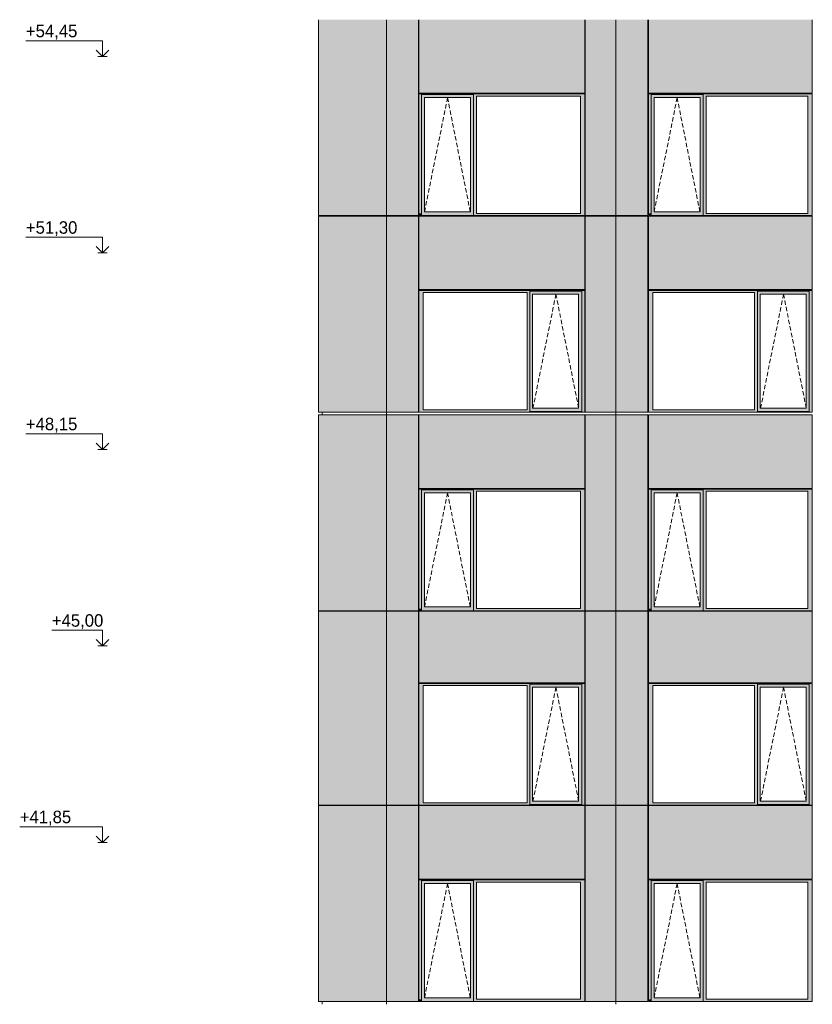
# Model space of a CAD drawing. Header units: millimetres. Extents: x 374857 to 755273, y -2664 to 302042.
# Tile 17 of 48: x 375702 to 388412, y 39254 to 55039. Entities that reach past the tile are written whole.
import ezdxf

# ---------------------------------------------------------------- set-up
doc = ezdxf.new("R2010")
doc.units = ezdxf.units.MM
doc.header["$MEASUREMENT"] = 0
doc.linetypes.add('OO_EOIAAY', pattern=[105.833361, 70.555568, -35.277793])
for name, color, linetype, lineweight in [('0_Ном._пера__1', 7, 'Continuous', 0), ('0_Ном._пера__120', 7, 'Continuous', 0), ('_0 фасадные панели-1_Ном._пера__1', 7, 'Continuous', 0), ('АР-Стены_внешние_.АР_Ном._пера__1', 7, 'Continuous', 0)]:
    doc.layers.add(name, color=color, linetype=linetype, lineweight=lineweight)
doc.layers.add('АР-Стены_внешние_.АР_Ном._пера__214', color=7, linetype='Continuous', lineweight=0, true_color=0xe2eaf1)
doc.styles.add('РЎР“Р•РќР•Р\xa0РР\xa0_РЎРўРР›Р¬_3', font='GOTHIC.TTF')

# ---------------------------------------------------------------- blocks, each defined once
blk = doc.blocks.new('Линейный Размер_2_2', base_point=(377029, 41850))
at = {"layer": '0_Ном._пера__120', "color": 7, "linetype": 'Continuous', "lineweight": 0}
for p, q in [((377029, 54700), (375801, 54700)), ((377029, 54450), (377029, 54700)), ((377029, 54450), (376929, 54550)), ((377129, 54550), (377029, 54450)), ((377029, 54450), (376954, 54450)), ((377029, 54450), (377104, 54450)), ((377029, 51550), (375801, 51550)), ((377029, 51300), (377029, 51550)), ((377029, 51300), (376929, 51400)), ((377129, 51400), (377029, 51300)), ((377029, 51300), (376954, 51300)), ((377029, 51300), (377104, 51300)), ((377029, 48400), (375801, 48400)), ((377029, 48150), (377029, 48400)), ((377029, 48150), (376929, 48250)), ((377029, 48150), (376954, 48150)), ((377129, 48250), (377029, 48150)), ((377029, 48150), (377104, 48150)), ((377029, 45250), (376217, 45250)), ((377029, 45000), (377029, 45250)), ((377029, 45000), (376929, 45100)), ((377029, 45000), (376954, 45000)), ((377129, 45100), (377029, 45000)), ((377029, 45000), (377104, 45000)), ((377029, 42100), (375702, 42100)), ((377029, 41850), (377029, 42100)), ((377029, 41850), (376929, 41950)), ((377029, 41850), (376954, 41850)), ((377129, 41950), (377029, 41850)), ((377029, 41850), (377104, 41850))]:
    blk.add_line(p, q, dxfattribs=at)
at = {"layer": '0_Ном._пера__120', "color": 7, "lineweight": 0, "char_height": 200, "attachment_point": 7, "style": 'РЎР“Р•РќР•Р\xa0РР\xa0_РЎРўРР›Р¬_3'}
for s, insert in [('\\A1;{\\pql;\\fCentury Gothic|b0|i0|c204|p0;\\W1.000000;+54,45}', (375801, 54720)), ('\\A1;{\\pql;\\fCentury Gothic|b0|i0|c204|p0;\\W1.000000;+51,30}', (375801, 51570)), ('\\A1;{\\pql;\\fCentury Gothic|b0|i0|c204|p0;\\W1.000000;+48,15}', (375801, 48420)), ('\\A1;{\\pql;\\fCentury Gothic|b0|i0|c204|p0;\\W1.000000;+45,00}', (376217, 45270)), ('\\A1;{\\pql;\\fCentury Gothic|b0|i0|c204|p0;\\W1.000000;+41,85}', (375702, 42120))]:
    blk.add_mtext(s, dxfattribs=dict(at, insert=insert))

msp = doc.modelspace()

# ---------------------------------------------------------------- hatches: boundary and pattern name
at = {"layer": '0_Ном._пера__1', "linetype": 'Continuous', "lineweight": 0, "true_color": 0x000000}
for points in [[(384761.655, 53848.606), (382104.268, 53848.606), (382104.268, 53813.606), (382147.024, 53813.606), (382147.024, 53838.606), (382978.756, 53838.606), (382978.756, 53813.606), (383026.992, 53813.606), (384692.444, 53813.606), (384761.655, 53813.606)], [(382147.024, 53838.606), (382147.024, 53788.606), (382192.718, 53788.606), (382929.319, 53788.606), (382978.756, 53788.606), (382978.756, 53838.606)], [(388411.654, 53848.606), (385786.321, 53848.606), (385786.321, 53813.606), (385829.077, 53813.606), (385829.077, 53838.606), (386660.808, 53838.606), (386660.808, 53813.606), (386709.044, 53813.606), (388342.443, 53813.606), (388411.654, 53813.606)], [(385829.077, 53838.606), (385829.077, 53788.606), (385874.77, 53788.606), (386611.372, 53788.606), (386660.808, 53788.606), (386660.808, 53838.606)], [(382147.024, 51933.606), (382147.024, 53813.606), (382104.268, 53813.606), (382104.268, 51933.606)], [(382147.024, 53788.606), (382147.024, 51958.606), (382192.718, 51958.606), (382192.718, 53788.606)], [(382978.756, 53788.606), (382930.068, 53788.606), (382930.068, 51958.606), (382978.756, 51958.606)], [(382978.756, 53813.606), (382978.756, 51933.606), (383026.992, 51933.606), (383026.992, 53813.606)], [(384692.444, 51933.606), (384761.655, 51933.606), (384761.655, 53813.606), (384692.444, 53813.606)], [(385829.077, 51933.606), (385829.077, 53813.606), (385786.321, 53813.606), (385786.321, 51933.606)], [(385829.077, 53788.606), (385829.077, 51958.606), (385874.77, 51958.606), (385874.77, 53788.606)], [(386660.808, 53788.606), (386612.12, 53788.606), (386612.12, 51958.606), (386660.808, 51958.606)], [(386660.808, 53813.606), (386660.808, 51933.606), (386709.044, 51933.606), (386709.044, 53813.606)], [(388342.443, 51933.606), (388411.654, 51933.606), (388411.654, 53813.606), (388342.443, 53813.606)], [(382104.268, 51933.606), (382104.268, 51898.606), (382112.719, 51898.606), (382147.024, 51898.606), (382147.024, 51933.606)], [(382147.024, 51958.606), (382147.024, 51898.606), (382978.756, 51898.606), (382978.756, 51958.606), (382929.319, 51958.606), (382192.718, 51958.606)], [(382978.756, 51933.606), (382978.756, 51898.606), (384751.78, 51898.606), (384761.655, 51898.606), (384761.655, 51933.606), (384692.444, 51933.606), (383026.992, 51933.606)], [(385786.321, 51933.606), (385786.321, 51898.606), (385794.772, 51898.606), (385829.077, 51898.606), (385829.077, 51933.606)], [(385829.077, 51958.606), (385829.077, 51898.606), (386660.808, 51898.606), (386660.808, 51958.606), (386611.372, 51958.606), (385874.77, 51958.606)], [(386660.808, 51933.606), (386660.808, 51898.606), (388401.778, 51898.606), (388411.654, 51898.606), (388411.654, 51933.606), (388342.443, 51933.606), (386709.044, 51933.606)], [(384761.655, 50698.606), (382104.268, 50698.606), (382104.268, 50663.606), (382171.742, 50663.606), (383837.195, 50663.606), (383881.687, 50663.606), (383881.687, 50688.606), (384713.419, 50688.606), (384713.419, 50663.606), (384761.655, 50663.606)], [(383881.687, 50688.606), (383881.687, 50638.606), (383927.381, 50638.606), (384663.983, 50638.606), (384713.419, 50638.606), (384713.419, 50688.606)], [(388411.654, 50698.606), (385786.321, 50698.606), (385786.321, 50663.606), (385853.795, 50663.606), (387487.193, 50663.606), (387531.686, 50663.606), (387531.686, 50688.606), (388363.418, 50688.606), (388363.418, 50663.606), (388411.654, 50663.606)], [(387531.686, 50688.606), (387531.686, 50638.606), (387577.379, 50638.606), (388313.981, 50638.606), (388363.418, 50638.606), (388363.418, 50688.606)], [(382171.742, 50663.606), (382104.268, 50663.606), (382104.268, 48783.606), (382171.742, 48783.606)], [(383881.687, 50663.606), (383837.195, 50663.606), (383837.195, 48783.606), (383881.687, 48783.606)], [(383881.687, 50638.606), (383881.687, 48808.606), (383927.381, 48808.606), (383927.381, 50638.606)], [(384713.419, 50638.606), (384664.731, 50638.606), (384664.731, 48808.606), (384713.419, 48808.606)], [(384713.419, 48783.606), (384761.655, 48783.606), (384761.655, 50663.606), (384713.419, 50663.606)], [(385853.795, 50663.606), (385786.321, 50663.606), (385786.321, 48783.606), (385853.795, 48783.606)], [(387531.686, 50663.606), (387487.193, 50663.606), (387487.193, 48783.606), (387531.686, 48783.606)], [(387531.686, 50638.606), (387531.686, 48808.606), (387577.379, 48808.606), (387577.379, 50638.606)], [(388363.418, 50638.606), (388314.73, 50638.606), (388314.73, 48808.606), (388363.418, 48808.606)], [(388363.418, 48783.606), (388411.654, 48783.606), (388411.654, 50663.606), (388363.418, 50663.606)], [(382104.268, 48783.606), (382104.268, 48748.606), (384761.655, 48748.606), (384761.655, 48783.606), (384713.419, 48783.606), (384713.419, 48758.606), (383881.687, 48758.606), (383881.687, 48783.606), (383837.195, 48783.606), (382171.742, 48783.606)], [(383927.381, 48808.606), (383881.687, 48808.606), (383881.687, 48758.606), (384713.419, 48758.606), (384713.419, 48808.606), (384663.983, 48808.606)], [(385786.321, 48783.606), (385786.321, 48748.606), (388411.654, 48748.606), (388411.654, 48783.606), (388363.418, 48783.606), (388363.418, 48758.606), (387531.686, 48758.606), (387531.686, 48783.606), (387487.193, 48783.606), (385853.795, 48783.606)], [(387577.379, 48808.606), (387531.686, 48808.606), (387531.686, 48758.606), (388363.418, 48758.606), (388363.418, 48808.606), (388313.981, 48808.606)], [(384761.655, 47513.683), (382104.268, 47513.683), (382104.268, 47478.683), (382147.024, 47478.683), (382147.024, 47503.683), (382978.756, 47503.683), (382978.756, 47478.683), (383026.992, 47478.683), (384692.444, 47478.683), (384761.655, 47478.683)], [(388411.654, 47513.683), (385786.321, 47513.683), (385786.321, 47478.683), (385829.077, 47478.683), (385829.077, 47503.683), (386660.808, 47503.683), (386660.808, 47478.683), (386709.044, 47478.683), (388342.443, 47478.683), (388411.654, 47478.683)], [(382147.024, 45598.683), (382147.024, 47478.683), (382104.268, 47478.683), (382104.268, 45598.683)], [(382147.024, 47503.683), (382147.024, 47453.683), (382192.718, 47453.683), (382929.319, 47453.683), (382978.756, 47453.683), (382978.756, 47503.683)], [(382147.024, 47453.683), (382147.024, 45623.683), (382192.718, 45623.683), (382192.718, 47453.683)], [(382978.756, 47453.683), (382930.068, 47453.683), (382930.068, 45623.683), (382978.756, 45623.683)], [(382978.756, 47478.683), (382978.756, 45598.683), (383026.992, 45598.683), (383026.992, 47478.683)], [(384692.444, 45598.683), (384761.655, 45598.683), (384761.655, 47478.683), (384692.444, 47478.683)], [(385829.077, 45598.683), (385829.077, 47478.683), (385786.321, 47478.683), (385786.321, 45598.683)], [(385829.077, 47503.683), (385829.077, 47453.683), (385874.77, 47453.683), (386611.372, 47453.683), (386660.808, 47453.683), (386660.808, 47503.683)], [(385829.077, 47453.683), (385829.077, 45623.683), (385874.77, 45623.683), (385874.77, 47453.683)], [(386660.808, 47453.683), (386612.12, 47453.683), (386612.12, 45623.683), (386660.808, 45623.683)], [(386660.808, 47478.683), (386660.808, 45598.683), (386709.044, 45598.683), (386709.044, 47478.683)], [(388342.443, 45598.683), (388411.654, 45598.683), (388411.654, 47478.683), (388342.443, 47478.683)], [(382147.024, 45623.683), (382147.024, 45563.683), (382978.756, 45563.683), (382978.756, 45623.683), (382929.319, 45623.683), (382192.718, 45623.683)], [(385829.077, 45623.683), (385829.077, 45563.683), (386660.808, 45563.683), (386660.808, 45623.683), (386611.372, 45623.683), (385874.77, 45623.683)], [(382104.268, 45598.683), (382104.268, 45563.683), (382112.719, 45563.683), (382147.024, 45563.683), (382147.024, 45598.683)], [(382978.756, 45598.683), (382978.756, 45563.683), (384751.78, 45563.683), (384761.655, 45563.683), (384761.655, 45598.683), (384692.444, 45598.683), (383026.992, 45598.683)], [(385786.321, 45598.683), (385786.321, 45563.683), (385794.772, 45563.683), (385829.077, 45563.683), (385829.077, 45598.683)], [(386660.808, 45598.683), (386660.808, 45563.683), (388401.778, 45563.683), (388411.654, 45563.683), (388411.654, 45598.683), (388342.443, 45598.683), (386709.044, 45598.683)], [(382104.268, 44363.676), (382171.742, 44363.676), (383837.195, 44363.676), (383881.687, 44363.676), (383881.687, 44388.676), (384713.419, 44388.676), (384713.419, 44363.676), (384761.655, 44363.676), (384761.655, 44398.676), (382104.268, 44398.676)], [(382171.743, 42483.676), (382171.743, 44363.676), (382104.268, 44363.676), (382104.268, 42483.676)], [(383881.687, 44363.676), (383837.195, 44363.676), (383837.195, 42483.676), (383881.687, 42483.676)], [(383881.687, 44388.676), (383881.687, 44338.676), (383927.381, 44338.676), (384663.983, 44338.676), (384713.419, 44338.676), (384713.419, 44388.676)], [(384713.419, 42483.676), (384761.655, 42483.676), (384761.655, 44363.676), (384713.419, 44363.676)], [(385786.321, 44363.676), (385853.795, 44363.676), (387487.193, 44363.676), (387531.686, 44363.676), (387531.686, 44388.676), (388363.418, 44388.676), (388363.418, 44363.676), (388411.654, 44363.676), (388411.654, 44398.676), (385786.321, 44398.676)], [(385853.795, 42483.676), (385853.795, 44363.676), (385786.321, 44363.676), (385786.321, 42483.676)], [(387531.686, 44363.676), (387487.193, 44363.676), (387487.193, 42483.676), (387531.686, 42483.676)], [(387531.686, 44388.676), (387531.686, 44338.676), (387577.379, 44338.676), (388313.981, 44338.676), (388363.418, 44338.676), (388363.418, 44388.676)], [(388363.418, 42483.676), (388411.654, 42483.676), (388411.654, 44363.676), (388363.418, 44363.676)], [(383881.687, 44338.676), (383881.687, 42508.676), (383927.381, 42508.676), (383927.381, 44338.676)], [(384713.419, 44338.676), (384664.731, 44338.676), (384664.731, 42508.676), (384713.419, 42508.676)], [(387531.686, 44338.676), (387531.686, 42508.676), (387577.379, 42508.676), (387577.379, 44338.676)], [(388363.418, 44338.676), (388314.73, 44338.676), (388314.73, 42508.676), (388363.418, 42508.676)], [(382171.742, 42483.676), (382104.268, 42483.676), (382104.268, 42448.676), (384761.655, 42448.676), (384761.655, 42483.676), (384713.419, 42483.676), (384713.419, 42458.676), (383881.687, 42458.676), (383881.687, 42483.676), (383837.195, 42483.676)], [(383881.687, 42508.676), (383881.687, 42458.676), (384713.419, 42458.676), (384713.419, 42508.676), (384663.983, 42508.676), (383927.381, 42508.676)], [(385853.795, 42483.676), (385786.321, 42483.676), (385786.321, 42448.676), (388411.654, 42448.676), (388411.654, 42483.676), (388363.418, 42483.676), (388363.418, 42458.676), (387531.686, 42458.676), (387531.686, 42483.676), (387487.193, 42483.676)], [(387531.686, 42508.676), (387531.686, 42458.676), (388363.418, 42458.676), (388363.418, 42508.676), (388313.981, 42508.676), (387577.379, 42508.676)], [(384761.655, 41248.676), (382104.268, 41248.676), (382104.268, 41213.676), (382147.024, 41213.676), (382147.024, 41238.676), (382978.756, 41238.676), (382978.756, 41213.676), (383026.992, 41213.676), (384692.444, 41213.676), (384761.655, 41213.676)], [(382147.024, 39333.676), (382147.024, 41213.676), (382104.268, 41213.676), (382104.268, 39333.676)], [(382147.024, 41238.676), (382147.024, 41188.676), (382192.718, 41188.676), (382929.319, 41188.676), (382978.756, 41188.676), (382978.756, 41238.676)], [(382978.756, 41213.676), (382978.756, 39333.676), (383026.992, 39333.676), (383026.992, 41213.676)], [(384692.444, 39333.676), (384761.655, 39333.676), (384761.655, 41213.676), (384692.444, 41213.676)], [(388411.654, 41248.676), (385786.321, 41248.676), (385786.321, 41213.676), (385829.077, 41213.676), (385829.077, 41238.676), (386660.808, 41238.676), (386660.808, 41213.676), (386709.044, 41213.676), (388342.443, 41213.676), (388411.654, 41213.676)], [(385829.077, 39333.676), (385829.077, 41213.676), (385786.321, 41213.676), (385786.321, 39333.676)], [(385829.077, 41238.676), (385829.077, 41188.676), (385874.77, 41188.676), (386611.372, 41188.676), (386660.808, 41188.676), (386660.808, 41238.676)], [(386660.808, 41213.676), (386660.808, 39333.676), (386709.044, 39333.676), (386709.044, 41213.676)], [(388342.443, 39333.676), (388411.654, 39333.676), (388411.654, 41213.676), (388342.443, 41213.676)], [(382147.024, 41188.676), (382147.024, 39358.676), (382192.718, 39358.676), (382192.718, 41188.676)], [(382978.756, 41188.676), (382930.068, 41188.676), (382930.068, 39358.676), (382978.756, 39358.676)], [(385829.077, 41188.676), (385829.077, 39358.676), (385874.77, 39358.676), (385874.77, 41188.676)], [(386660.808, 41188.676), (386612.12, 41188.676), (386612.12, 39358.676), (386660.808, 39358.676)], [(382104.268, 39333.676), (382104.268, 39298.676), (382112.719, 39298.676), (382147.024, 39298.676), (382147.024, 39333.676)], [(382147.024, 39358.676), (382147.024, 39298.676), (382978.756, 39298.676), (382978.756, 39358.676), (382929.319, 39358.676), (382192.718, 39358.676)], [(382978.756, 39333.676), (382978.756, 39298.676), (384751.78, 39298.676), (384761.655, 39298.676), (384761.655, 39333.676), (384692.444, 39333.676), (383026.992, 39333.676)], [(385786.321, 39333.676), (385786.321, 39298.676), (385794.772, 39298.676), (385829.077, 39298.676), (385829.077, 39333.676)], [(385829.077, 39358.676), (385829.077, 39298.676), (386660.808, 39298.676), (386660.808, 39358.676), (386611.372, 39358.676), (385874.77, 39358.676)], [(386660.808, 39333.676), (386660.808, 39298.676), (388401.778, 39298.676), (388411.654, 39298.676), (388411.654, 39333.676), (388342.443, 39333.676), (386709.044, 39333.676)]]:
    msp.add_hatch(color=18, dxfattribs=at).paths.add_polyline_path(points)
at = {"layer": 'АР-Стены_внешние_.АР_Ном._пера__214', "linetype": 'Continuous', "lineweight": 0, "true_color": 0xe5e8eb}
for points in [[(380491.11, 51898.606), (381581.352, 51898.606), (381581.352, 55038.53), (380491.11, 55038.53)], [(381581.353, 55038.606), (381581.353, 51898.606), (382094.268, 51898.606), (382094.268, 55038.606)], [(384761.654, 55038.606), (382104.268, 55038.606), (382104.268, 53858.606), (384761.654, 53858.606)], [(384771.655, 55038.53), (384771.655, 51898.606), (385263.405, 51898.606), (385263.405, 55038.53)], [(385263.406, 55038.53), (385263.406, 51898.606), (385776.321, 51898.606), (385776.321, 55038.53)], [(388411.653, 55038.606), (385786.321, 55038.606), (385786.321, 53858.606), (388411.653, 53858.606)], [(380491.11, 48748.606), (382094.268, 48748.606), (382094.268, 51888.606), (380491.11, 51888.606)], [(381581.353, 48748.606), (382094.268, 48748.606), (382094.268, 51888.606), (381581.353, 51888.606)], [(382104.268, 51888.606), (382104.268, 50713.182), (384761.655, 50713.182), (384761.655, 51888.606)], [(384771.655, 51888.606), (384771.655, 48748.606), (385263.405, 48748.606), (385263.405, 51888.606)], [(385263.406, 48748.606), (385776.321, 48748.606), (385776.321, 51888.606), (385263.406, 51888.606)], [(385786.321, 51888.606), (385786.321, 50713.182), (388411.654, 50713.182), (388411.654, 51888.606)], [(380491.11, 45563.683), (381581.352, 45563.683), (381581.352, 48703.606), (380491.11, 48703.606)], [(381581.353, 48703.683), (381581.353, 45563.683), (382094.268, 45563.683), (382094.268, 48703.683)], [(384761.654, 48703.683), (382104.268, 48703.683), (382104.268, 47523.683), (384761.654, 47523.683)], [(384771.655, 48703.606), (384771.655, 45563.683), (385263.405, 45563.683), (385263.405, 48703.606)], [(385263.406, 48703.606), (385263.406, 45563.683), (385776.321, 45563.683), (385776.321, 48703.606)], [(388411.653, 48703.683), (385786.321, 48703.683), (385786.321, 47523.683), (388411.653, 47523.683)], [(380491.11, 42448.676), (381581.352, 42448.676), (381581.352, 45553.683), (380491.11, 45553.683)], [(381581.353, 45553.683), (381581.353, 42448.676), (382094.272, 42448.676), (382094.272, 45553.683)], [(382104.268, 44408.676), (384761.654, 44408.676), (384761.654, 45553.683), (382104.268, 45553.683)], [(384771.655, 45553.683), (384771.655, 42448.676), (385263.405, 42448.676), (385263.405, 45553.683)], [(385263.406, 45553.683), (385263.406, 42448.676), (385776.325, 42448.676), (385776.325, 45553.683)], [(385786.321, 44408.676), (388411.653, 44408.676), (388411.653, 45553.683), (385786.321, 45553.683)], [(380491.11, 39298.676), (381581.352, 39298.676), (381581.352, 42438.599), (380491.11, 42438.599)], [(381581.353, 42438.676), (381581.353, 39298.676), (382094.268, 39298.676), (382094.268, 42438.676)], [(384761.654, 42438.676), (382104.268, 42438.676), (382104.268, 41258.676), (384761.654, 41258.676)], [(384771.655, 42438.599), (384771.655, 39298.676), (385263.405, 39298.676), (385263.405, 42438.599)], [(385263.406, 42438.599), (385263.406, 39298.676), (385776.321, 39298.676), (385776.321, 42438.599)], [(388411.653, 42438.676), (385786.321, 42438.676), (385786.321, 41258.676), (388411.653, 41258.676)]]:
    msp.add_hatch(color=254, dxfattribs=at).paths.add_polyline_path(points)

# ---------------------------------------------------------------- linework, layer by layer
at = {"layer": '0_Ном._пера__120', "color": 7, "linetype": 'OO_EOIAAY', "lineweight": 0}
for p, q in [((382562.487, 53788.606), (382193.466, 51958.606)), ((382926.711, 51958.606), (382562.487, 53788.606)), ((386244.539, 53788.606), (385875.519, 51958.606)), ((386608.763, 51958.606), (386244.539, 53788.606)), ((384300.507, 50638.606), (383931.486, 48808.606)), ((384664.731, 48808.606), (384300.507, 50638.606)), ((387950.506, 50638.606), (387581.485, 48808.606)), ((388314.73, 48808.606), (387950.506, 50638.606)), ((382562.487, 47453.683), (382193.466, 45623.683)), ((382926.711, 45623.683), (382562.487, 47453.683)), ((386244.539, 47453.683), (385875.519, 45623.683)), ((386608.763, 45623.683), (386244.539, 47453.683)), ((384300.507, 44338.676), (383931.486, 42508.676)), ((384664.731, 42508.676), (384300.507, 44338.676)), ((387950.506, 44338.676), (387581.485, 42508.676)), ((388314.73, 42508.676), (387950.506, 44338.676)), ((382562.487, 41188.676), (382193.466, 39358.676)), ((382926.711, 39358.676), (382562.487, 41188.676)), ((386244.539, 41188.676), (385875.519, 39358.676)), ((386608.763, 39358.676), (386244.539, 41188.676))]:
    msp.add_line(p, q, dxfattribs=at)
at = {"layer": '_0 фасадные панели-1_Ном._пера__1', "color": 7, "linetype": 'Continuous', "lineweight": 0}
for p, q in [((380491.11, 55038.53), (380491.11, 51898.606)), ((381581.352, 51898.606), (381581.352, 55038.53)), ((382104.268, 53858.606), (382104.268, 55038.606)), ((384761.654, 53858.606), (384761.654, 55038.606)), ((385263.405, 51898.606), (385263.405, 55038.53)), ((385263.405, 55038.53), (385263.405, 51898.606)), ((385786.321, 53858.606), (385786.321, 55038.606)), ((388411.653, 53858.606), (388411.653, 55038.606)), ((382094.268, 51898.606), (380491.11, 51898.606)), ((380491.11, 51888.606), (380491.11, 48748.606)), ((382094.268, 51888.606), (380491.11, 51888.606)), ((381581.353, 48703.606), (381581.353, 51898.606)), ((382094.268, 48748.606), (382094.268, 51888.606)), ((384751.78, 51898.606), (382104.268, 51898.606)), ((382104.268, 50713.182), (382104.268, 51888.606)), ((384761.655, 51888.606), (382104.268, 51888.606)), ((384754.168, 51898.606), (384761.654, 51898.606)), ((384761.655, 50713.182), (384761.655, 51888.606)), ((385263.404, 51898.606), (384771.655, 51898.606)), ((385263.405, 51888.606), (384771.655, 51888.606)), ((384771.655, 48748.606), (384771.655, 51888.606)), ((385263.405, 51893.678), (385263.405, 48748.606)), ((385776.321, 51898.606), (385263.406, 51898.606)), ((385263.406, 48748.606), (385263.406, 51893.678)), ((385776.321, 51888.606), (385263.406, 51888.606)), ((385776.321, 48748.606), (385776.321, 51888.606)), ((388401.778, 51898.606), (385786.321, 51898.606)), ((385786.321, 50713.182), (385786.321, 51888.606)), ((388411.654, 51888.606), (385786.321, 51888.606)), ((388404.167, 51898.606), (388411.653, 51898.606)), ((388411.654, 50713.182), (388411.654, 51888.606)), ((384761.655, 50713.182), (382104.268, 50713.182)), ((388411.654, 50713.182), (385786.321, 50713.182)), ((382094.268, 48748.606), (380491.11, 48748.606)), ((382094.268, 48703.683), (380491.11, 48703.683)), ((380491.11, 48703.606), (380491.11, 45563.683)), ((381581.352, 45563.683), (381581.352, 48703.606)), ((381748.31, 48748.606), (381581.353, 48748.606)), ((382094.268, 48703.683), (381581.353, 48703.683)), ((382094.268, 48748.606), (381748.31, 48748.606)), ((384761.655, 48703.683), (382104.268, 48703.683)), ((382104.268, 47523.683), (382104.268, 48703.683)), ((384761.654, 47523.683), (384761.654, 48703.683)), ((385263.405, 48748.606), (384771.655, 48748.606)), ((385261.668, 48703.683), (384771.655, 48703.683)), ((385263.405, 45563.683), (385263.405, 48703.606)), ((385263.405, 48703.606), (385263.405, 45563.683)), ((385430.362, 48748.606), (385263.406, 48748.606)), ((385776.321, 48703.683), (385263.406, 48703.683)), ((385776.321, 48748.606), (385430.362, 48748.606)), ((388411.654, 48703.683), (385786.321, 48703.683)), ((385786.321, 47523.683), (385786.321, 48703.683)), ((388411.653, 47523.683), (388411.653, 48703.683)), ((382094.268, 45563.683), (380491.11, 45563.683)), ((382094.272, 45553.683), (380491.11, 45553.683)), ((380491.11, 45553.683), (380491.11, 42448.676)), ((382094.268, 45553.683), (380491.11, 45553.683)), ((381581.352, 42448.676), (381581.352, 45553.683)), ((384751.78, 45563.683), (382104.268, 45563.683)), ((382104.268, 44408.676), (382104.268, 45553.683)), ((384761.655, 45553.683), (382104.268, 45553.683)), ((384761.654, 45553.683), (382104.268, 45553.683)), ((384754.168, 45563.683), (384761.654, 45563.683)), ((384761.654, 44408.676), (384761.654, 45553.683)), ((385263.404, 45563.683), (384771.655, 45563.683)), ((385263.405, 45553.683), (384771.655, 45553.683)), ((384771.658, 42448.676), (384771.658, 45553.683)), ((385263.405, 45553.683), (384771.659, 45553.683)), ((385263.405, 42448.676), (385263.405, 45553.683)), ((385263.405, 45553.683), (385263.405, 42448.676)), ((385776.321, 45563.683), (385263.406, 45563.683)), ((385776.325, 45553.683), (385263.406, 45553.683)), ((385776.321, 45553.683), (385263.406, 45553.683)), ((388401.778, 45563.683), (385786.321, 45563.683)), ((385786.321, 44408.676), (385786.321, 45553.683)), ((388411.654, 45553.683), (385786.321, 45553.683)), ((388411.653, 45553.683), (385786.321, 45553.683)), ((388404.167, 45563.683), (388411.653, 45563.683)), ((388411.653, 44408.676), (388411.653, 45553.683)), ((382094.272, 42448.676), (380491.11, 42448.676)), ((382094.268, 42438.676), (380491.11, 42438.676)), ((380491.11, 42438.599), (380491.11, 39298.676)), ((381581.352, 39298.676), (381581.352, 42438.599)), ((382094.268, 42438.676), (381581.353, 42438.676)), ((384761.655, 42438.676), (382104.268, 42438.676)), ((382104.268, 41258.676), (382104.268, 42438.676)), ((384754.168, 42448.676), (384761.654, 42448.676)), ((384754.168, 42448.676), (384761.654, 42448.676)), ((384761.654, 41258.676), (384761.654, 42438.676)), ((385263.405, 42448.676), (384771.655, 42448.676)), ((385261.668, 42438.676), (384771.655, 42438.676)), ((385776.325, 42448.676), (385263.405, 42448.676)), ((385263.405, 39298.676), (385263.405, 42438.599)), ((385263.405, 42438.599), (385263.405, 39298.676)), ((385776.321, 42438.676), (385263.406, 42438.676)), ((388411.654, 42438.676), (385786.321, 42438.676)), ((385786.321, 41258.676), (385786.321, 42438.676)), ((388404.167, 42448.676), (388411.653, 42448.676)), ((388404.167, 42448.676), (388411.653, 42448.676)), ((388411.653, 41258.676), (388411.653, 42438.676)), ((382094.272, 39298.676), (380489.875, 39298.676)), ((382094.268, 39298.676), (380491.11, 39298.676)), ((384751.78, 39298.676), (382104.268, 39298.676)), ((384761.654, 39298.487), (382104.268, 39298.487)), ((384754.168, 39298.676), (384761.654, 39298.676)), ((385263.404, 39298.676), (384771.655, 39298.676)), ((385263.405, 39298.676), (384771.659, 39298.676)), ((385775.977, 39298.676), (385263.405, 39298.676)), ((385776.321, 39298.676), (385263.406, 39298.676)), ((388401.778, 39298.676), (385786.321, 39298.676)), ((388411.653, 39298.487), (385786.321, 39298.487)), ((388404.167, 39298.676), (388411.653, 39298.676))]:
    msp.add_line(p, q, dxfattribs=at)
at = {"layer": 'АР-Стены_внешние_.АР_Ном._пера__1', "color": 7, "linetype": 'Continuous', "lineweight": 0}
for p, q in [((382094.268, 55038.606), (382094.268, 51898.606)), ((384771.655, 51898.606), (384771.655, 55038.53)), ((385776.321, 55038.53), (385776.321, 51898.606)), ((384761.654, 53858.606), (382104.268, 53858.606)), ((384761.655, 53848.606), (382104.268, 53848.606)), ((382104.268, 53848.606), (382104.268, 53813.606)), ((382147.024, 53838.606), (382978.756, 53838.606)), ((382147.024, 53813.606), (382147.024, 53838.606)), ((382978.756, 53788.606), (382978.756, 53838.606)), ((384761.655, 53813.606), (384761.655, 53848.606)), ((388411.653, 53858.606), (385786.321, 53858.606)), ((388411.654, 53848.606), (385786.321, 53848.606)), ((385786.321, 53848.606), (385786.321, 53813.606)), ((385829.077, 53838.606), (386660.808, 53838.606)), ((385829.077, 53813.606), (385829.077, 53838.606)), ((386660.808, 53788.606), (386660.808, 53838.606)), ((388411.654, 53813.606), (388411.654, 53848.606)), ((382104.268, 53813.606), (382104.268, 51933.606)), ((382147.024, 53813.606), (382147.024, 51933.606)), ((382192.718, 51958.606), (382192.718, 53788.606)), ((382192.718, 53788.606), (382193.466, 53788.606)), ((382930.068, 53788.606), (382193.466, 53788.606)), ((382930.068, 51958.606), (382930.068, 53788.606)), ((382978.756, 51958.606), (382978.756, 53788.606)), ((383026.992, 51933.606), (383026.992, 53813.606)), ((383026.992, 53813.606), (384692.444, 53813.606)), ((384692.444, 53813.606), (384692.444, 51933.606)), ((384761.655, 51933.606), (384761.655, 53813.606)), ((385786.321, 53813.606), (385786.321, 51933.606)), ((385829.077, 53813.606), (385829.077, 51933.606)), ((385874.77, 51958.606), (385874.77, 53788.606)), ((385874.77, 53788.606), (385875.519, 53788.606)), ((386612.12, 53788.606), (385875.519, 53788.606)), ((386612.12, 51958.606), (386612.12, 53788.606)), ((386660.808, 51958.606), (386660.808, 53788.606)), ((386709.044, 51933.606), (386709.044, 53813.606)), ((386709.044, 53813.606), (388342.443, 53813.606)), ((388342.443, 53813.606), (388342.443, 51933.606)), ((388411.654, 51933.606), (388411.654, 53813.606)), ((382104.268, 51933.606), (382104.268, 51898.606)), ((382147.024, 51933.606), (382147.024, 51898.606)), ((382193.466, 51958.606), (382192.718, 51958.606)), ((382193.466, 51958.606), (382930.068, 51958.606)), ((382978.756, 51898.606), (382978.756, 51958.606)), ((384692.444, 51933.606), (383026.992, 51933.606)), ((384761.655, 51898.606), (384761.655, 51933.606)), ((385786.321, 51933.606), (385786.321, 51898.606)), ((385829.077, 51933.606), (385829.077, 51898.606)), ((385875.519, 51958.606), (385874.77, 51958.606)), ((385875.519, 51958.606), (386612.12, 51958.606)), ((386660.808, 51898.606), (386660.808, 51958.606)), ((388342.443, 51933.606), (386709.044, 51933.606)), ((388411.654, 51898.606), (388411.654, 51933.606)), ((380552.921, 51898.606), (380552.921, 51888.606)), ((384721.937, 51898.606), (384761.655, 51898.606)), ((385263.406, 51898.606), (385263.406, 51893.678)), ((388371.936, 51898.606), (388411.654, 51898.606)), ((382104.268, 50698.606), (384761.655, 50698.606)), ((382104.268, 50698.606), (382104.268, 48748.606)), ((384713.419, 50688.606), (383881.687, 50688.606)), ((383881.687, 50688.606), (383881.687, 50663.606)), ((384713.419, 50688.606), (384713.419, 50638.606)), ((384761.655, 50698.606), (384761.655, 50663.606)), ((385786.321, 50698.606), (388411.654, 50698.606)), ((385786.321, 50698.606), (385786.321, 48748.606)), ((388363.418, 50688.606), (387531.686, 50688.606)), ((387531.686, 50688.606), (387531.686, 50663.606)), ((388363.418, 50688.606), (388363.418, 50638.606)), ((388411.654, 50698.606), (388411.654, 50663.606)), ((382171.743, 50663.606), (382171.743, 48783.606)), ((383837.195, 50663.606), (382171.743, 50663.606)), ((383837.195, 48783.606), (383837.195, 50663.606)), ((383881.687, 50663.606), (383881.687, 48783.606)), ((383927.381, 50638.606), (383927.381, 48808.606)), ((383928.129, 50638.606), (383927.381, 50638.606)), ((383928.129, 50638.606), (384664.731, 50638.606)), ((384664.731, 50638.606), (384664.731, 48808.606)), ((384713.419, 50638.606), (384713.419, 48808.606)), ((384761.655, 50663.606), (384761.655, 48783.606)), ((385853.795, 50663.606), (385853.795, 48783.606)), ((387487.193, 50663.606), (385853.795, 50663.606)), ((387487.193, 48783.606), (387487.193, 50663.606)), ((387531.686, 50663.606), (387531.686, 48783.606)), ((387577.379, 50638.606), (387577.379, 48808.606)), ((387578.128, 50638.606), (387577.379, 50638.606)), ((387578.128, 50638.606), (388314.73, 50638.606)), ((388314.73, 50638.606), (388314.73, 48808.606)), ((388363.418, 50638.606), (388363.418, 48808.606)), ((388411.654, 50663.606), (388411.654, 48783.606)), ((382171.743, 48783.606), (383837.195, 48783.606)), ((383881.687, 48783.606), (383881.687, 48758.606)), ((383927.381, 48808.606), (383928.129, 48808.606)), ((384664.731, 48808.606), (383928.129, 48808.606)), ((384713.419, 48808.606), (384713.419, 48758.606)), ((384761.655, 48783.606), (384761.655, 48748.606)), ((385853.795, 48783.606), (387487.193, 48783.606)), ((387531.686, 48783.606), (387531.686, 48758.606)), ((387577.379, 48808.606), (387578.128, 48808.606)), ((388314.73, 48808.606), (387578.128, 48808.606)), ((388363.418, 48808.606), (388363.418, 48758.606)), ((388411.654, 48783.606), (388411.654, 48748.606)), ((380552.921, 48748.606), (380552.921, 48703.606)), ((382094.268, 48703.683), (382094.268, 45563.683)), ((384761.655, 48748.606), (382104.268, 48748.606)), ((383881.687, 48758.606), (384713.419, 48758.606)), ((384771.655, 45563.683), (384771.655, 48703.606)), ((385263.405, 48703.606), (385263.405, 48748.606)), ((385776.321, 48703.606), (385776.321, 45563.683)), ((388411.654, 48748.606), (385786.321, 48748.606)), ((387531.686, 48758.606), (388363.418, 48758.606)), ((384761.654, 47523.683), (382104.268, 47523.683)), ((384761.655, 47513.683), (382104.268, 47513.683)), ((382104.268, 47513.683), (382104.268, 47478.683)), ((384761.655, 47478.683), (384761.655, 47513.683)), ((388411.653, 47523.683), (385786.321, 47523.683)), ((388411.654, 47513.683), (385786.321, 47513.683)), ((385786.321, 47513.683), (385786.321, 47478.683)), ((388411.654, 47478.683), (388411.654, 47513.683)), ((382104.268, 47478.683), (382104.268, 45598.683)), ((382147.024, 47503.683), (382978.756, 47503.683)), ((382147.024, 47478.683), (382147.024, 47503.683)), ((382147.024, 47478.683), (382147.024, 45598.683)), ((382192.718, 45623.683), (382192.718, 47453.683)), ((382192.718, 47453.683), (382193.466, 47453.683)), ((382930.068, 47453.683), (382193.466, 47453.683)), ((382930.068, 45623.683), (382930.068, 47453.683)), ((382978.756, 47453.683), (382978.756, 47503.683)), ((382978.756, 45623.683), (382978.756, 47453.683)), ((383026.992, 45598.683), (383026.992, 47478.683)), ((383026.992, 47478.683), (384692.444, 47478.683)), ((384692.444, 47478.683), (384692.444, 45598.683)), ((384761.655, 45598.683), (384761.655, 47478.683)), ((385786.321, 47478.683), (385786.321, 45598.683)), ((385829.077, 47503.683), (386660.808, 47503.683)), ((385829.077, 47478.683), (385829.077, 47503.683)), ((385829.077, 47478.683), (385829.077, 45598.683)), ((385874.77, 45623.683), (385874.77, 47453.683)), ((385874.77, 47453.683), (385875.519, 47453.683)), ((386612.12, 47453.683), (385875.519, 47453.683)), ((386612.12, 45623.683), (386612.12, 47453.683)), ((386660.808, 47453.683), (386660.808, 47503.683)), ((386660.808, 45623.683), (386660.808, 47453.683)), ((386709.044, 45598.683), (386709.044, 47478.683)), ((386709.044, 47478.683), (388342.443, 47478.683)), ((388342.443, 47478.683), (388342.443, 45598.683)), ((388411.654, 45598.683), (388411.654, 47478.683)), ((382193.466, 45623.683), (382192.718, 45623.683)), ((382193.466, 45623.683), (382930.068, 45623.683)), ((382978.756, 45563.683), (382978.756, 45623.683)), ((385875.519, 45623.683), (385874.77, 45623.683)), ((385875.519, 45623.683), (386612.12, 45623.683)), ((386660.808, 45563.683), (386660.808, 45623.683)), ((380552.921, 45563.683), (380552.921, 45553.683)), ((382094.272, 42448.676), (382094.272, 45553.683)), ((382104.268, 45598.683), (382104.268, 45563.683)), ((382147.024, 45598.683), (382147.024, 45563.683)), ((384692.444, 45598.683), (383026.992, 45598.683)), ((384721.937, 45563.683), (384761.655, 45563.683)), ((384761.655, 45563.683), (384761.655, 45598.683)), ((385263.405, 45553.683), (385263.405, 45563.683)), ((385263.406, 45563.683), (385263.406, 45558.755)), ((385776.325, 42448.676), (385776.325, 45553.683)), ((385786.321, 45598.683), (385786.321, 45563.683)), ((385829.077, 45598.683), (385829.077, 45563.683)), ((388342.443, 45598.683), (386709.044, 45598.683)), ((388371.936, 45563.683), (388411.654, 45563.683)), ((388411.654, 45563.683), (388411.654, 45598.683)), ((382104.268, 44408.676), (384761.654, 44408.676)), ((382104.268, 44363.676), (382104.268, 44398.676)), ((382104.268, 44398.676), (384761.655, 44398.676)), ((382104.268, 42483.676), (382104.268, 44363.676)), ((382171.743, 44363.676), (382171.743, 42483.676)), ((383837.195, 44363.676), (382171.743, 44363.676)), ((383837.195, 42483.676), (383837.195, 44363.676)), ((384713.419, 44388.676), (383881.687, 44388.676)), ((383881.687, 44388.676), (383881.687, 44363.676)), ((383881.687, 44363.676), (383881.687, 42483.676)), ((384713.419, 44388.676), (384713.419, 44338.676)), ((384761.655, 44398.676), (384761.655, 44363.676)), ((384761.655, 44363.676), (384761.655, 42483.676)), ((385786.321, 44408.676), (388411.653, 44408.676)), ((385786.321, 44363.676), (385786.321, 44398.676)), ((385786.321, 44398.676), (388411.654, 44398.676)), ((385786.321, 42483.676), (385786.321, 44363.676)), ((385853.795, 44363.676), (385853.795, 42483.676)), ((387487.193, 44363.676), (385853.795, 44363.676)), ((387487.193, 42483.676), (387487.193, 44363.676)), ((388363.418, 44388.676), (387531.686, 44388.676)), ((387531.686, 44388.676), (387531.686, 44363.676)), ((387531.686, 44363.676), (387531.686, 42483.676)), ((388363.418, 44388.676), (388363.418, 44338.676)), ((388411.654, 44398.676), (388411.654, 44363.676)), ((388411.654, 44363.676), (388411.654, 42483.676)), ((383927.381, 44338.676), (383927.381, 42508.676)), ((383928.129, 44338.676), (383927.381, 44338.676)), ((383928.129, 44338.676), (384664.731, 44338.676)), ((384664.731, 44338.676), (384664.731, 42508.676)), ((384713.419, 44338.676), (384713.419, 42508.676)), ((387577.379, 44338.676), (387577.379, 42508.676)), ((387578.128, 44338.676), (387577.379, 44338.676)), ((387578.128, 44338.676), (388314.73, 44338.676)), ((388314.73, 44338.676), (388314.73, 42508.676)), ((388363.418, 44338.676), (388363.418, 42508.676)), ((382104.268, 42448.676), (382104.268, 42483.676)), ((382171.743, 42483.676), (383837.195, 42483.676)), ((383881.687, 42483.676), (383881.687, 42458.676)), ((383927.381, 42508.676), (383928.129, 42508.676)), ((384664.731, 42508.676), (383928.129, 42508.676)), ((384713.419, 42508.676), (384713.419, 42458.676)), ((384761.655, 42483.676), (384761.655, 42448.676)), ((385786.321, 42448.676), (385786.321, 42483.676)), ((385853.795, 42483.676), (387487.193, 42483.676)), ((387531.686, 42483.676), (387531.686, 42458.676)), ((387577.379, 42508.676), (387578.128, 42508.676)), ((388314.73, 42508.676), (387578.128, 42508.676)), ((388363.418, 42508.676), (388363.418, 42458.676)), ((388411.654, 42483.676), (388411.654, 42448.676)), ((380552.921, 42448.676), (380552.921, 42438.599)), ((381581.352, 42448.676), (381581.352, 42438.599)), ((382094.268, 42438.676), (382094.268, 39298.676)), ((384761.655, 42448.676), (382104.268, 42448.676)), ((384761.655, 42448.676), (382104.268, 42448.676)), ((383881.687, 42458.676), (384713.419, 42458.676)), ((384771.655, 39298.676), (384771.655, 42438.599)), ((385263.405, 42448.676), (385263.405, 42438.599)), ((385263.405, 42438.599), (385263.405, 42448.676)), ((385776.321, 42438.599), (385776.321, 39298.676)), ((388411.654, 42448.676), (385786.321, 42448.676)), ((388411.654, 42448.676), (385786.321, 42448.676)), ((387531.686, 42458.676), (388363.418, 42458.676)), ((384761.654, 41258.676), (382104.268, 41258.676)), ((384761.655, 41248.676), (382104.268, 41248.676)), ((382104.268, 41248.676), (382104.268, 41213.676)), ((382104.268, 41213.676), (382104.268, 39333.676)), ((382147.024, 41238.676), (382978.756, 41238.676)), ((382147.024, 41213.676), (382147.024, 41238.676)), ((382147.024, 41213.676), (382147.024, 39333.676)), ((382978.756, 41188.676), (382978.756, 41238.676)), ((383026.992, 39333.676), (383026.992, 41213.676)), ((383026.992, 41213.676), (384692.444, 41213.676)), ((384692.444, 41213.676), (384692.444, 39333.676)), ((384761.655, 41213.676), (384761.655, 41248.676)), ((384761.655, 39333.676), (384761.655, 41213.676)), ((388411.653, 41258.676), (385786.321, 41258.676)), ((388411.654, 41248.676), (385786.321, 41248.676)), ((385786.321, 41248.676), (385786.321, 41213.676)), ((385786.321, 41213.676), (385786.321, 39333.676)), ((385829.077, 41238.676), (386660.808, 41238.676)), ((385829.077, 41213.676), (385829.077, 41238.676)), ((385829.077, 41213.676), (385829.077, 39333.676)), ((386660.808, 41188.676), (386660.808, 41238.676)), ((386709.044, 39333.676), (386709.044, 41213.676)), ((386709.044, 41213.676), (388342.443, 41213.676)), ((388342.443, 41213.676), (388342.443, 39333.676)), ((388411.654, 41213.676), (388411.654, 41248.676)), ((388411.654, 39333.676), (388411.654, 41213.676)), ((382192.718, 39358.676), (382192.718, 41188.676)), ((382192.718, 41188.676), (382193.466, 41188.676)), ((382930.068, 41188.676), (382193.466, 41188.676)), ((382930.068, 39358.676), (382930.068, 41188.676)), ((382978.756, 39358.676), (382978.756, 41188.676)), ((385874.77, 39358.676), (385874.77, 41188.676)), ((385874.77, 41188.676), (385875.519, 41188.676)), ((386612.12, 41188.676), (385875.519, 41188.676)), ((386612.12, 39358.676), (386612.12, 41188.676)), ((386660.808, 39358.676), (386660.808, 41188.676)), ((382104.268, 39333.676), (382104.268, 39298.676)), ((382147.024, 39333.676), (382147.024, 39298.676)), ((382193.466, 39358.676), (382192.718, 39358.676)), ((382193.466, 39358.676), (382930.068, 39358.676)), ((382978.756, 39298.676), (382978.756, 39358.676)), ((384692.444, 39333.676), (383026.992, 39333.676)), ((384761.655, 39298.676), (384761.655, 39333.676)), ((385786.321, 39333.676), (385786.321, 39298.676)), ((385829.077, 39333.676), (385829.077, 39298.676)), ((385875.519, 39358.676), (385874.77, 39358.676)), ((385875.519, 39358.676), (386612.12, 39358.676)), ((386660.808, 39298.676), (386660.808, 39358.676)), ((388342.443, 39333.676), (386709.044, 39333.676)), ((388411.654, 39298.676), (388411.654, 39333.676)), ((380552.921, 39298.676), (380552.921, 39253.676)), ((381581.352, 39298.676), (381581.352, 39253.676)), ((384721.937, 39298.676), (384761.655, 39298.676)), ((385263.405, 39298.676), (385263.405, 39253.676)), ((385263.405, 39253.676), (385263.405, 39298.676)), ((385263.406, 39298.676), (385263.406, 39293.748)), ((388371.936, 39298.676), (388411.654, 39298.676))]:
    msp.add_line(p, q, dxfattribs=at)

# ---------------------------------------------------------------- block references
at = {"color": 7, "linetype": 'Continuous', "lineweight": 0}
msp.add_blockref('Линейный Размер_2_2', (377029.266, 41850), dxfattribs=at)

doc.saveas('drawing.dxf')
